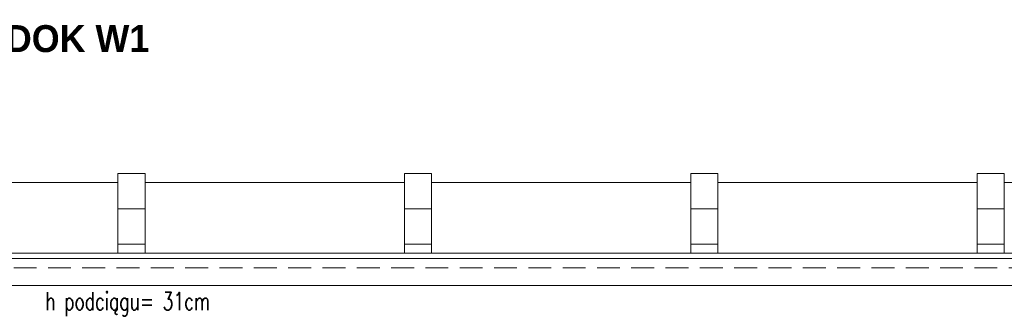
# Model space of a CAD drawing. Header units: millimetres. Extents: x 16698 to 93787, y -21104 to 39413.
# Tile 58 of 256: x 22982 to 23529, y 9999 to 10164. Entities that reach past the tile are written whole.
import ezdxf

# ---------------------------------------------------------------- set-up
doc = ezdxf.new("R2010")
doc.units = ezdxf.units.MM
doc.linetypes.add('HIDDEN', pattern=[9.525, 6.35, -3.175])
for name, color, linetype, lineweight in [('!MODUS_OPIS', 3, 'Continuous', 13), ('Opis', 8, 'Continuous', 13), ('Widok', 1, 'Continuous', 15)]:
    doc.layers.add(name, color=color, linetype=linetype, lineweight=lineweight)
doc.styles.add('ARCHETYP', font='romans.shx', dxfattribs={"height": 15})
doc.styles.add('STYLE10', font='arialbd.ttf')

msp = doc.modelspace()

# ---------------------------------------------------------------- linework, layer by layer
at = {"layer": '!MODUS_OPIS', "linetype": 'HIDDEN', "ltscale": 2}
msp.add_lwpolyline([(23639.40184, 10026.23322), (22401.71779, 10026.23322)], dxfattribs=at)
at = {"layer": 'Widok', "ltscale": 2}
for points in [[(23036.90184, 10078.69199), (23051.90184, 10078.69199), (23051.90184, 10059.08589), (23036.90184, 10059.08589)], [(23195.90184, 10078.69199), (23210.90184, 10078.69199), (23210.90184, 10059.08589), (23195.90184, 10059.08589)], [(23354.90184, 10078.69199), (23369.90184, 10078.69199), (23369.90184, 10059.08589), (23354.90184, 10059.08589)], [(23513.90184, 10078.69199), (23528.90184, 10078.69199), (23528.90184, 10059.08589), (23513.90184, 10059.08589)], [(23675.90184, 10034.40704), (22571.90184, 10034.40704), (22571.90184, 10031.40704), (23675.90184, 10031.40704)]]:
    msp.add_lwpolyline(points, close=True, dxfattribs=at)
for points in [[(22892.90184, 10073.69199), (23036.90184, 10073.69199)], [(23051.90184, 10073.69199), (23195.90184, 10073.69199)], [(23210.90184, 10073.69199), (23354.90184, 10073.69199)], [(23369.90184, 10073.69199), (23513.90184, 10073.69199)], [(23528.90184, 10073.69199), (23672.90184, 10073.69199)], [(23687.90184, 10016.39424), (23687.90184, 10039.40704), (23672.90184, 10039.40704), (23672.90184, 10034.40704), (23528.90184, 10034.40704), (23528.90184, 10039.40704), (23513.90184, 10039.40704), (23513.90184, 10034.40704), (23369.90184, 10034.40704), (23369.90184, 10039.40704), (23354.90184, 10039.40704), (23354.90184, 10034.40704), (23210.90184, 10034.40704), (23210.90184, 10039.40704), (23195.90184, 10039.40704), (23195.90184, 10034.40704), (23051.90184, 10034.40704), (23051.90184, 10039.40704), (23036.90184, 10039.40704), (23036.90184, 10034.40704), (22892.90184, 10034.40704)], [(22559.90184, 10016.39424), (23687.90184, 10016.39424)]]:
    msp.add_lwpolyline(points, dxfattribs=at)
at = {"layer": 'Widok', "color": 1}
for points in [[(23036.90184, 10059.08589), (23051.90184, 10059.08589), (23051.90184, 10039.40704), (23036.90184, 10039.40704)], [(23195.90184, 10059.08589), (23210.90184, 10059.08589), (23210.90184, 10039.40704), (23195.90184, 10039.40704)], [(23354.90184, 10059.08589), (23369.90184, 10059.08589), (23369.90184, 10039.40704), (23354.90184, 10039.40704)], [(23513.90184, 10059.08589), (23528.90184, 10059.08589), (23528.90184, 10039.40704), (23513.90184, 10039.40704)]]:
    msp.add_lwpolyline(points, close=True, dxfattribs=at)

# ---------------------------------------------------------------- texts
at = {"layer": 'Opis', "ltscale": 0.7, "style": 'STYLE10', "width": 0.95}
msp.add_text('KIOSK HANDLOWY -  STAN ISTNIEJĄCY WIDOK W1', height=15, rotation=359.9999899, dxfattribs=at).set_placement((22558.85521, 10146.17184))
at = {"layer": 'Opis', "style": 'ARCHETYP', "width": 0.7}
msp.add_text('h podciągu= 31cm', height=10, rotation=0, dxfattribs=at).set_placement((22996.56807, 10002.7713))

doc.saveas('drawing.dxf')
